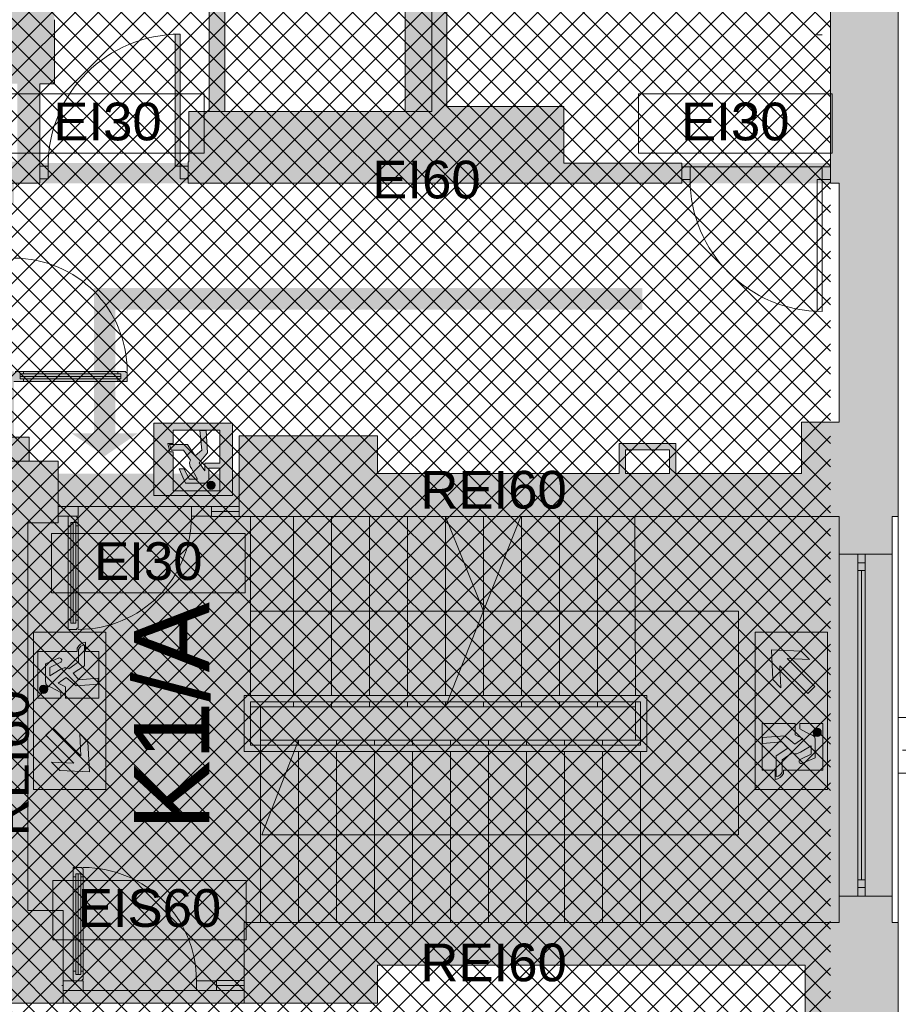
# Paper-space layout 'AP-03 STREFY POŻAROWE I EWAKUACJA - PIĘTRO 1' of a CAD drawing. Header units: millimetres. Extents: x 0 to 594, y -4 to 450.
# Tile 14 of 17: x 469 to 539, y 222 to 300. Entities that reach past the tile are written whole.
import ezdxf
from ezdxf.xclip import XClip

# ---------------------------------------------------------------- set-up
doc = ezdxf.new("R2010")
doc.units = ezdxf.units.MM
doc.header["$MEASUREMENT"] = 0
doc.header["$XCLIPFRAME"] = 0
doc.linetypes.add('HIDDEN2', pattern=[1.875, 1.25, -0.625])
for name, color, linetype, lineweight, true_color in [('A_ewakuacja_Nr_pióra__104', 7, 'Continuous', 5, 0x006532), ('A_podkład_Nr_pióra__254', 7, 'Continuous', 5, 0xfdfdfd), ('A_ppoż proj_Nr_pióra__104', 7, 'Continuous', 5, 0x006532), ('A_ppoż proj_Nr_pióra__21', 7, 'Continuous', 5, 0xfe9865), ('A_ppoż proj_Nr_pióra__70', 7, 'Continuous', 5, 0x65fe00)]:
    doc.layers.add(name, color=color, linetype=linetype, lineweight=lineweight, true_color=true_color)
for name, color, linetype, lineweight in [('A_ewakuacja_Nr_pióra__4', 94, 'Continuous', 18), ('A_podkład_Nr_pióra__2', 8, 'Continuous', 13), ('A_ppoż proj_Nr_pióra__1', 7, 'Continuous', 20), ('A_ppoż proj_Nr_pióra__4', 94, 'Continuous', 18), ('A_ppoż proj_Nr_pióra__81', 2, 'Continuous', 5)]:
    doc.layers.add(name, color=color, linetype=linetype, lineweight=lineweight)
doc.layers.add('A_podrys', color=7, linetype='Continuous')
doc.styles.add('STYL_AUTOMATYCZNY_1', font='arial.ttf')

# ---------------------------------------------------------------- blocks, each defined once
blk = doc.blocks.new('Rysunek_1_1', base_point=(-1569.278, -182.955))
at = {"layer": 'A_ewakuacja_Nr_pióra__104', "linetype": 'Continuous', "lineweight": 0, "true_color": 0x004c26}
h = blk.add_hatch(color=118, dxfattribs=at)
h.paths.add_polyline_path([(485.789, 262.138), (485.789, 267.882), (479.542, 267.882), (479.542, 262.138)])
h.paths.add_polyline_path([(483.592, 264.697), (483.592, 264.095), (483.127, 264.728), (483.806, 265.527), (483.677, 267.291), (483.192, 267.291), (483.333, 265.746), (482.806, 265.293), (482.211, 266.199), (480.781, 266.199), (480.906, 265.731), (481.898, 265.731), (482.451, 264.945, 0.230447), (482.412, 264.45), (482.513, 264.275), (483, 263.431), (482.335, 263.431), (481.948, 264.257), (481.548, 264.257), (482.058, 263.104), (483.485, 263.104, 0.414214), (483.899, 263.518), (483.899, 264.314), (484.786, 264.314), (484.786, 262.492), (481.071, 262.492), (481.071, 265.616), (480.81, 265.616), (480.634, 266.274), (481.071, 266.274), (481.071, 267.324), (484.784, 267.324), (484.784, 264.697)], flags=0)
for points in [[(483.966, 262.635, 1), (484.178, 263.257, 1)], [(470.621, 247.021, 1), (470.909, 246.43, 1)], [(532.415, 242.996, 1), (532.127, 243.587, 1)]]:
    blk.add_hatch(color=118, dxfattribs=at).paths.add_polyline_path(points)
h = blk.add_hatch(color=118, dxfattribs=at)
h.paths.add_polyline_path([(475.702, 251.256), (469.958, 251.256), (469.958, 245.009), (475.702, 245.009)])
h.paths.add_polyline_path([(470.311, 246.011), (470.311, 249.726), (473.435, 249.726), (473.435, 249.987, -0.24241), (474.094, 250.463), (474.094, 249.726), (475.143, 249.726), (475.143, 246.013), (472.516, 246.013), (472.516, 246.905), (471.914, 247.205), (472.547, 247.67), (473.346, 246.991), (475.11, 247.12), (475.11, 247.605), (473.565, 247.464), (473.112, 247.991), (474.019, 248.586), (474.019, 250.242, 0.304489), (473.55, 249.891), (473.55, 248.899), (472.764, 248.347, 0.230447), (472.269, 248.385), (472.094, 248.284), (471.25, 247.797), (471.25, 248.462), (472.077, 248.849, 1.14772), (471.929, 249.184), (470.923, 248.739), (470.923, 247.312, 0.414214), (471.337, 246.898), (472.134, 246.454), (472.134, 246.011)], flags=0)
h = blk.add_hatch(color=118, dxfattribs=at)
h.paths.add_polyline_path([(527.334, 251.256), (527.334, 245.009), (533.078, 245.009), (533.078, 251.256)])
h.paths.add_polyline_path([(528.742, 247.489), (528.633, 249.861), (530.992, 249.751), (531.65, 249.093), (529.879, 249.16), (532.088, 246.952), (531.516, 246.38), (529.304, 248.585), (529.381, 246.849)], flags=0)
h = blk.add_hatch(color=118, dxfattribs=at)
h.paths.add_polyline_path([(475.702, 238.762), (475.702, 245.009), (469.958, 245.009), (469.958, 238.762)])
h.paths.add_polyline_path([(474.294, 242.528), (474.403, 240.156), (472.044, 240.266), (471.386, 240.924), (473.157, 240.857), (470.948, 243.066), (471.52, 243.637), (473.732, 241.432), (473.655, 243.168)], flags=0)
h = blk.add_hatch(color=118, dxfattribs=at)
h.paths.add_polyline_path([(527.334, 238.762), (533.078, 238.762), (533.078, 245.009), (527.334, 245.009)])
h.paths.add_polyline_path([(532.725, 244.006), (532.725, 240.291), (529.6, 240.291), (529.6, 240.03, -0.24241), (528.942, 239.554), (528.942, 240.291), (527.893, 240.291), (527.893, 244.004), (530.52, 244.004), (530.52, 243.112), (531.122, 242.812), (530.489, 242.347), (529.69, 243.026), (527.926, 242.897), (527.926, 242.412), (529.471, 242.553), (529.924, 242.026), (529.017, 241.431), (529.017, 239.775, 0.304489), (529.486, 240.126), (529.486, 241.118), (530.272, 241.671, 0.230447), (530.767, 241.632), (530.942, 241.733), (531.786, 242.22), (531.786, 241.555), (530.959, 241.168, 1.14772), (531.107, 240.834), (532.113, 241.278), (532.113, 242.705, 0.414214), (531.699, 243.119), (530.902, 243.563), (530.902, 244.006)], flags=0)
at = {"layer": 'A_podkład_Nr_pióra__254', "linetype": 'Continuous', "lineweight": 5, "true_color": 0xfdfdfd}
h = blk.add_hatch(color=7, dxfattribs=at)
h.paths.add_polyline_path([(70.719, 201.469), (70.719, 133.269), (538.719, 133.269), (538.719, 228.169), (538.219, 228.169), (538.219, 260.469), (538.719, 260.469), (538.719, 355.069), (202.419, 355.069), (202.419, 351.069), (203.619, 351.069), (203.619, 293.469), (203.619, 260.069), (207.619, 260.069), (207.919, 260.069), (207.919, 264.969), (215.519, 264.969), (215.519, 260.069), (215.519, 223.969), (215.519, 201.469), (204.019, 201.469), (203.619, 201.469), (203.619, 137.269), (173.219, 137.269), (173.219, 201.469), (168.729, 201.469), (168.729, 203.969), (168.719, 203.969), (168.719, 201.469), (153.319, 201.469), (153.319, 201.169), (152.819, 201.169), (152.819, 201.469), (152.669, 201.469), (152.269, 201.469), (152.269, 201.169), (152.669, 201.169), (152.669, 200.169), (153.319, 200.169), (153.319, 199.869), (153.719, 199.869), (153.719, 197.169), (154.484, 197.169), (154.484, 193.369), (154.484, 192.869), (154.484, 185.369), (146.5, 185.369), (146.484, 185.369), (146.484, 184.869), (154.484, 184.869), (154.484, 184.369), (154.484, 179.453), (171.419, 179.453), (171.419, 171.469), (171.419, 155.019), (171.419, 148.069), (170.319, 148.069), (170.319, 145.469), (170.319, 136.569), (141.719, 136.569), (141.719, 137.269), (141.719, 148.069), (141.119, 148.069), (141.119, 171.469), (141.119, 186.869), (141.919, 186.869), (141.919, 193.669), (141.119, 193.669), (141.119, 199.869), (144.319, 199.869), (144.319, 200.169), (144.969, 200.169), (144.969, 201.169), (144.819, 201.169), (144.319, 201.169), (144.319, 201.469), (137.119, 201.469), (137.119, 201.169), (136.469, 201.169), (136.469, 200.869), (136.469, 200.169), (137.119, 200.169), (137.119, 199.869), (139.119, 199.869), (139.119, 193.669), (137.919, 193.669), (137.919, 191.169), (127.919, 191.169), (127.919, 195.769), (127.919, 199.869), (129.119, 199.869), (129.119, 200.169), (129.769, 200.169), (129.769, 200.869), (129.769, 201.169), (129.119, 201.169), (129.119, 201.469), (121.219, 201.469), (121.219, 199.869), (122.119, 199.869), (122.119, 195.769), (122.119, 190.169), (122.119, 184.269), (127.319, 184.269), (139.119, 184.269), (139.119, 148.069), (137.919, 148.069), (137.919, 137.269), (137.619, 137.269), (109.069, 137.269), (104.719, 137.269), (94.719, 137.269), (94.719, 161.469), (101.719, 161.469), (101.719, 195.369), (104.619, 195.369), (104.619, 199.869), (112.219, 199.869), (112.219, 201.469), (91.519, 201.469), (91.519, 201.169), (90.869, 201.169), (90.869, 200.169, -0.009743), (90.863, 199.869), (97.619, 199.869), (97.619, 195.369), (100.119, 195.369), (100.119, 163.069), (93.119, 163.069), (93.119, 137.269), (76.169, 137.269), (76.119, 137.269), (76.119, 199.869), (83.169, 199.869), (83.569, 199.869), (83.569, 200.169), (83.169, 200.169), (83.169, 201.169), (82.519, 201.169), (82.519, 201.469)])
h.paths.add_polyline_path([(171.419, 180.453), (155.484, 180.453), (155.484, 197.169), (159.619, 197.169), (159.619, 199.869), (168.419, 199.869), (168.419, 195.869), (171.419, 195.869)], flags=0)
h.paths.add_polyline_path([(246.219, 266.869), (205.219, 266.869), (205.219, 286.969), (219.619, 286.969), (246.219, 286.969), (249.119, 286.969), (253.179, 286.969), (257.719, 286.969), (268.719, 286.969), (268.719, 288.769), (257.719, 288.769), (257.719, 288.669), (249.519, 288.669), (249.519, 292.774), (255.719, 292.774), (255.719, 300.519), (254.469, 300.519), (254.469, 294.974), (243.469, 294.974), (243.469, 294.019), (223.069, 294.019), (222.869, 294.019), (222.869, 300.519), (221.619, 300.519), (221.619, 292.774), (227.819, 292.774), (227.819, 288.669), (219.619, 288.669), (205.219, 288.669), (205.219, 294.969), (207.619, 294.969), (207.619, 301.669), (205.519, 301.669), (205.519, 343.569), (207.619, 343.569), (207.619, 351.069), (238.819, 351.069), (238.819, 312.069), (221.619, 312.069), (221.619, 300.919), (222.869, 300.919), (222.869, 310.819), (243.469, 310.819), (254.469, 310.819), (254.469, 310.319), (255.719, 310.319), (255.919, 309.919), (254.469, 309.919), (254.469, 300.919), (255.919, 300.919), (255.919, 309.919), (255.919, 310), (255.719, 310.319), (255.719, 312.069), (239.619, 312.069), (239.619, 351.069), (240.569, 351.069), (269.119, 351.069), (269.719, 351.069), (269.719, 343.469), (270.319, 343.469), (270.319, 301.669), (269.719, 301.669), (269.719, 294.769), (270.719, 294.769), (270.719, 288.669), (269.119, 288.669), (269.119, 286.969), (273.073, 286.969), (276.799, 286.969), (370.398, 286.969), (379.892, 286.969), (467.619, 286.969), (467.619, 266.769), (467.119, 266.769), (467.119, 264.869), (467.719, 264.869), (467.719, 252.869), (467.119, 252.869), (467.119, 251.619), (467.719, 251.619), (467.719, 242.319), (456.069, 242.319), (456.069, 251.619), (457.319, 251.619), (457.319, 252.869), (450.419, 252.869), (450.419, 264.869), (457.319, 264.869), (457.319, 266.769), (401.619, 266.769), (401.619, 221.769), (457.019, 221.769), (457.019, 223.569), (450.419, 223.569), (450.419, 241.069), (467.719, 241.069), (467.719, 223.569), (467.019, 223.569), (467.019, 221.769), (497.319, 221.769), (497.319, 224.769), (531.319, 224.769), (531.319, 220.969), (534.019, 220.969), (534.019, 201.569), (401.619, 201.569), (375.216, 201.569), (375.216, 201.475), (297.019, 201.475), (261.028, 201.475), (246.219, 201.475), (217.119, 201.475), (217.119, 222.069), (246.219, 222.069), (246.219, 222.869), (249.119, 222.869), (249.119, 224.279), (289.024, 224.279), (297.019, 224.269), (297.019, 221.469), (372.219, 221.469), (372.219, 266.869), (370.398, 266.869), (322.269, 266.869), (322.269, 265.619), (323.719, 265.619), (323.719, 265.169), (330.919, 265.169), (330.919, 259.669), (343.919, 259.669), (343.919, 249.469), (339.419, 249.469), (339.419, 243.269), (343.919, 243.269), (343.919, 228.769), (335.819, 228.769), (335.819, 222.719), (303.219, 222.719), (303.219, 228.069), (297.119, 228.069), (297.119, 260.769), (303.219, 260.769), (303.219, 265.619), (310.469, 265.619), (310.469, 266.869), (297.019, 266.869), (297.019, 263.969), (273.819, 263.969), (273.819, 264.259), (249.119, 264.259), (249.119, 265.369), (246.219, 265.369)], flags=0)
h.paths.add_polyline_path([(207.969, 137.269), (207.219, 137.269), (207.219, 140.169), (207.619, 140.169), (207.619, 145.269), (207.619, 177.569), (237.569, 177.569), (237.569, 180.619), (236.319, 180.619), (236.319, 178.819), (207.619, 178.819), (207.619, 182.669), (207.619, 194.119), (218.969, 194.119), (218.969, 197.019), (236.319, 197.019), (236.319, 195.769), (236.319, 190.419), (237.569, 190.419), (237.569, 195.769), (244.619, 195.769), (244.619, 200.219), (250.619, 200.219), (251.019, 200.119), (262.019, 200.119), (262.419, 200.219), (270.719, 200.219), (270.719, 193.569), (269.719, 193.569), (269.719, 186.869), (270.319, 186.869), (270.319, 144.869), (269.719, 144.869), (269.719, 137.269), (269.119, 137.269), (240.569, 137.269), (236.519, 137.269)], flags=0)
h.paths.add_polyline_path([(287.719, 288.669), (272.519, 288.669), (272.519, 294.769), (273.719, 294.769), (273.719, 301.669), (273.119, 301.669), (273.119, 343.469), (273.719, 343.469), (273.719, 351.069), (304.319, 351.069), (304.319, 312.069), (287.719, 312.069), (287.719, 301.669), (287.719, 294.769), (287.719, 292.774), (293.919, 292.774), (293.919, 288.669)], flags=0)
h.paths.add_polyline_path([(273.719, 193.569), (272.519, 193.569), (272.519, 199.769), (274.319, 199.769), (293.919, 199.769), (293.919, 195.665), (287.719, 195.665), (287.719, 178.619), (287.719, 176.369), (303.819, 176.369), (303.819, 137.269), (302.319, 137.269), (273.769, 137.269), (273.719, 137.269), (273.719, 143.069), (273.719, 144.869), (273.119, 144.869), (273.119, 186.869), (273.719, 186.869), (273.719, 191.769)], flags=0)
h.paths.add_polyline_path([(288.969, 310.819), (309.969, 310.819), (320.369, 310.819), (320.369, 294.974), (309.969, 294.974), (309.969, 294.019), (288.969, 294.019)], flags=0)
h.paths.add_polyline_path([(288.969, 194.419), (309.969, 194.419), (309.969, 193.465), (320.469, 193.465), (320.469, 177.619), (309.969, 177.619), (288.969, 177.619)], flags=0)
h.paths.add_polyline_path([(305.419, 137.269), (305.419, 176.369), (321.719, 176.369), (321.719, 195.665), (315.519, 195.665), (315.519, 199.769), (321.719, 199.769), (335.719, 199.769), (336.719, 199.769), (336.719, 193.569), (335.719, 193.569), (335.719, 186.769), (336.319, 186.769), (336.319, 144.869), (335.719, 144.869), (335.719, 137.269), (321.719, 137.269)], flags=0)
h.paths.add_polyline_path([(305.919, 312.069), (305.919, 351.069), (335.619, 351.069), (335.619, 343.469), (336.219, 343.469), (336.219, 301.669), (335.619, 301.669), (335.619, 294.769), (336.819, 294.769), (336.819, 288.669), (315.419, 288.669), (315.419, 292.774), (321.619, 292.774), (321.619, 312.069)], flags=0)
h.paths.add_polyline_path([(338.519, 193.569), (338.519, 199.769), (359.919, 199.769), (359.919, 195.665), (353.719, 195.665), (353.719, 176.369), (369.919, 176.369), (369.919, 144.869), (369.919, 137.269), (339.719, 137.269), (339.719, 144.869), (339.119, 144.869), (339.119, 176.369), (339.119, 186.769), (339.719, 186.769), (339.719, 193.569)], flags=0)
h.paths.add_polyline_path([(340.319, 288.669), (338.619, 288.669), (338.619, 294.769), (339.719, 294.769), (339.719, 299.869), (339.719, 301.669), (339.119, 301.669), (339.119, 312.569), (340.119, 312.569), (340.119, 313.819), (339.119, 313.819), (339.119, 343.469), (339.819, 343.469), (339.819, 351.069), (339.869, 351.069), (368.419, 351.069), (370.419, 351.069), (370.419, 313.819), (369.819, 313.819), (369.819, 312.569), (379.969, 312.569), (379.969, 294.419), (358.969, 294.419), (358.969, 302.569), (353.969, 302.569), (353.969, 312.569), (360.019, 312.569), (360.019, 313.819), (351.919, 313.819), (351.919, 312.569), (352.719, 312.569), (352.719, 301.319), (357.719, 301.319), (357.719, 288.669), (352.119, 288.669), (352.119, 287.819), (351.719, 287.819), (351.719, 288.769), (340.719, 288.769), (340.719, 287.819), (340.319, 287.819)], flags=0)
h.paths.add_polyline_path([(345.619, 226.769), (345.619, 236.469), (348.819, 236.469), (348.819, 240.769), (357.619, 240.769), (357.619, 240.169), (358.869, 240.169), (358.869, 240.769), (359.019, 240.769), (370.519, 240.769), (370.519, 240.169), (371.369, 240.169), (371.369, 239.769), (370.319, 239.769), (370.319, 230.769), (371.369, 230.769), (371.369, 230.369), (370.519, 230.369), (370.519, 228.069), (370.519, 223.269), (360.719, 223.269), (360.719, 227.469), (358.869, 227.469), (358.869, 230.369), (357.619, 230.369), (357.619, 227.469), (357.619, 225.569), (348.719, 225.569), (348.719, 226.769)], flags=0)
h.paths.add_polyline_path([(345.619, 261.669), (370.519, 261.669), (370.519, 257.97), (371.369, 257.97), (371.369, 257.57), (370.319, 257.57), (370.319, 248.57), (371.369, 248.57), (371.369, 248.169), (370.519, 248.169), (370.519, 244.77), (364.619, 244.77), (359.019, 244.769), (359.019, 242.019), (348.819, 242.019), (348.819, 243.769), (345.619, 243.769)], flags=0)
h.paths.add_polyline_path([(365.769, 177.619), (354.969, 177.619), (354.969, 193.465), (365.769, 193.465), (365.769, 194.419), (386.469, 194.419), (386.469, 177.619)], flags=0)
h.paths.add_polyline_path([(360.419, 265.969), (360.619, 265.969), (360.619, 266.419), (361.019, 266.419), (361.019, 265.919), (370.019, 265.919), (370.019, 266.419), (370.419, 266.419), (370.419, 265.969), (370.519, 265.969), (370.519, 262.569), (360.419, 262.569)], flags=0)
h.paths.add_polyline_path([(371.5, 195.665), (371.519, 195.769), (371.519, 195.669), (390.319, 195.669), (390.319, 200.169), (390.969, 200.169), (401.969, 200.169), (402.619, 200.169), (402.619, 199.869), (402.719, 199.869), (402.719, 193.769), (401.719, 193.769), (401.719, 186.969), (402.719, 186.969), (402.719, 145.069), (401.719, 145.069), (401.719, 137.269), (401.619, 137.269), (373.069, 137.269), (371.519, 137.269), (371.519, 176.369), (387.719, 176.369), (387.719, 178.619), (387.719, 179.019), (387.719, 188.019), (387.719, 188.419), (387.719, 195.665)], flags=0)
h.paths.add_polyline_path([(372.119, 339.769), (387.219, 339.769), (402.019, 339.769), (402.019, 312.569), (402.019, 287.819), (389.369, 287.819), (389.369, 294.419), (381.219, 294.419), (381.219, 312.569), (387.219, 312.569), (387.219, 313.819), (372.119, 313.819)], flags=0)
h.paths.add_polyline_path([(403.319, 294.869), (405.719, 294.869), (405.719, 301.769), (403.519, 301.769), (403.519, 339.769), (404.819, 339.769), (404.819, 343.469), (405.719, 343.469), (405.719, 351.069), (435.719, 351.069), (435.719, 343.469), (435.719, 312.069), (419.719, 312.069), (419.719, 292.774), (425.919, 292.774), (425.919, 288.669), (403.319, 288.669), (403.319, 292.774)], flags=0)
h.paths.add_polyline_path([(403.419, 228.969), (403.419, 259.369), (406.419, 259.369), (406.419, 265.169), (431.419, 265.169), (431.419, 223.569), (406.419, 223.569), (406.419, 228.969)], flags=0)
h.paths.add_polyline_path([(404.619, 199.869), (419.719, 199.869), (425.919, 199.869), (425.919, 195.765), (419.719, 195.765), (419.719, 193.769), (419.719, 186.969), (419.719, 184.102), (419.719, 179.119), (419.719, 178.719), (419.719, 176.469), (435.819, 176.469), (435.819, 137.269), (434.519, 137.269), (405.969, 137.269), (405.719, 137.269), (405.719, 143.269), (405.719, 145.069), (404.619, 145.069), (404.619, 178.719), (404.619, 180.796), (404.619, 186.969), (405.719, 186.969), (405.719, 193.769), (404.619, 193.769)], flags=0)
h.paths.add_polyline_path([(420.969, 177.719), (420.969, 193.565), (420.969, 194.519), (441.569, 194.519), (441.569, 193.565), (452.369, 193.565), (452.369, 177.719)], flags=0)
h.paths.add_polyline_path([(420.969, 310.819), (452.369, 310.819), (452.369, 294.974), (441.869, 294.974), (441.869, 294.024), (420.969, 294.024), (420.969, 294.974)], flags=0)
h.paths.add_polyline_path([(449.019, 227.669), (432.219, 227.669), (432.219, 262.069), (449.019, 262.069)], flags=0)
h.paths.add_polyline_path([(437.419, 312.069), (437.419, 351.069), (467.619, 351.069), (467.619, 343.469), (468.819, 343.469), (468.819, 301.769), (467.619, 301.769), (467.619, 294.869), (468.669, 294.869), (468.669, 288.669), (453.619, 288.669), (447.419, 288.669), (447.419, 292.774), (453.619, 292.774), (453.619, 294.869), (453.619, 312.069)], flags=0)
h.paths.add_polyline_path([(437.419, 176.469), (453.619, 176.469), (453.619, 195.765), (447.419, 195.765), (447.419, 199.869), (467.019, 199.869), (467.619, 199.869), (468.519, 199.869), (468.519, 193.769), (467.619, 193.769), (467.619, 186.969), (468.519, 186.969), (468.519, 145.069), (467.619, 145.069), (467.619, 137.269), (467.419, 137.269), (438.869, 137.269), (437.419, 137.269)], flags=0)
h.paths.add_polyline_path([(467.629, 272.004), (467.629, 285.369), (468.409, 285.369), (468.409, 285.469), (468.409, 286.169), (468.409, 286.969), (470.469, 286.969), (470.469, 287.319), (471.119, 287.319), (471.119, 288.319), (470.469, 288.319), (470.469, 294.869), (471.619, 294.869), (471.619, 299.969), (471.619, 301.769), (470.619, 301.769), (470.619, 343.469), (471.619, 343.469), (471.619, 351.069), (471.969, 351.069), (500.519, 351.069), (501.619, 351.069), (501.619, 322.069), (483.919, 322.069), (483.919, 292.671), (485.169, 292.671), (485.169, 320.819), (499.519, 320.819), (500.269, 320.819), (500.269, 311.319), (499.519, 311.319), (499.519, 292.67), (501.619, 292.669), (500.269, 292.669), (499.519, 292.669), (485.169, 292.669), (482.319, 292.669), (482.319, 288.669), (482.269, 288.669), (482.269, 288.319), (481.619, 288.319), (481.619, 298.819), (481.219, 298.819), (481.219, 288.319), (481.619, 288.319), (481.619, 287.319), (482.269, 287.319), (482.269, 286.969), (521.519, 286.969), (521.519, 287.269), (522.169, 287.269), (532.669, 287.269), (533.319, 287.269), (533.319, 286.969), (534.019, 286.969), (534.019, 267.969), (531.019, 267.969), (531.019, 263.869), (521.019, 263.869), (521.019, 266.269), (516.519, 266.269), (516.519, 263.869), (497.319, 263.869), (497.319, 266.869), (486.319, 266.869), (486.319, 261.269), (484.119, 261.269), (484.119, 261.259), (482.519, 261.259), (473.519, 261.259), (471.919, 261.259), (471.919, 264.869), (469.619, 264.869), (469.619, 266.769), (468.419, 266.769), (468.419, 270.404), (468.409, 271.204), (469.159, 271.204), (476.659, 271.204), (477.409, 271.204), (477.409, 271.904), (477.309, 271.904), (477.309, 272.004), (476.659, 272.004), (469.159, 272.004), (468.509, 272.004), (468.509, 271.904), (468.409, 271.904), (468.409, 272.004)], flags=0)
h.paths.add_polyline_path([(471.619, 145.069), (470.319, 145.069), (470.319, 186.969), (471.619, 186.969), (471.619, 191.969), (471.619, 193.769), (470.319, 193.769), (470.319, 199.869), (470.419, 199.869), (470.419, 200.169), (482.219, 200.169), (482.219, 195.569), (487.619, 195.569), (487.619, 188.019), (488.869, 188.019), (488.869, 193.319), (498.869, 193.319), (498.869, 194.769), (520.319, 194.769), (520.319, 182.769), (501.519, 182.769), (501.519, 177.719), (488.869, 177.719), (488.869, 178.219), (487.619, 178.219), (487.619, 176.469), (501.519, 176.469), (501.519, 137.269), (500.519, 137.269), (471.969, 137.269), (471.619, 137.269), (471.619, 143.269)], flags=0)
h.paths.add_polyline_path([(502.819, 306.069), (511.819, 306.069), (511.819, 309.969), (503.519, 309.969), (503.519, 319.169), (503.419, 319.169), (503.419, 327.769), (507.919, 327.769), (507.919, 332.469), (503.419, 332.469), (503.419, 351.069), (504.719, 351.069), (533.269, 351.069), (533.319, 351.069), (533.319, 288.269), (522.169, 288.269), (521.519, 288.269), (521.519, 288.569), (512.119, 288.569), (512.119, 293.069), (502.819, 293.069)], flags=0)
h.paths.add_polyline_path([(503.319, 137.269), (503.319, 178.769), (513.519, 178.769), (513.519, 181.769), (521.319, 181.769), (521.319, 199.969), (522.319, 199.969), (522.319, 200.569), (522.969, 200.569), (532.669, 200.569), (533.319, 200.569), (533.319, 137.269), (504.771, 137.269)], flags=0)
h.paths.add_polyline_path([(520.519, 263.869), (517.019, 263.869), (517.019, 265.769), (520.519, 265.769)], flags=0)
at = {"layer": 'A_ppoż proj_Nr_pióra__104', "linetype": 'Continuous', "lineweight": 5, "true_color": 0x006532}
for points in [[(476.474, 268.279), (476.474, 276.922), (518.361, 276.922), (518.361, 278.622), (474.774, 278.622), (474.774, 276.922), (474.774, 268.279)], [(478.242, 267.069), (476.474, 267.069), (476.474, 268.279), (474.774, 268.279), (474.774, 267.069), (473.005, 267.069), (475.624, 265.265)]]:
    blk.add_hatch(color=128, dxfattribs=at).paths.add_polyline_path(points)
at = {"layer": 'A_ppoż proj_Nr_pióra__21', "linetype": 'Continuous', "lineweight": 5, "true_color": 0xfe9865}
h = blk.add_hatch(dxfattribs=at)
h.set_pattern_fill('bloczki_betonowe_0001', color=21, style=0, pattern_type=2)
h.set_pattern_definition([(45, (-1569.2778, -182.9554), (-0.9192388, 0.9192388), []), (135, (-1569.2778, -182.9554), (0.9192388, 0.9192388), [])])
h.paths.add_polyline_path([(207.219, 201.469), (207.219, 137.269), (533.319, 137.269), (533.319, 351.069), (205.519, 351.069), (205.519, 264.969), (215.519, 264.969), (215.519, 201.469)])
at = {"layer": 'A_ppoż proj_Nr_pióra__4', "linetype": 'Continuous', "lineweight": 0, "true_color": 0x002000}
for points in [[(538.719, 263.869), (467.719, 263.869), (467.719, 260.469), (538.719, 260.469)], [(467.719, 260.469), (467.719, 228.169), (469.519, 228.169), (469.519, 260.469)], [(467.719, 224.769), (538.719, 224.769), (538.719, 228.169), (467.719, 228.169)]]:
    blk.add_hatch(color=98, dxfattribs=at).paths.add_polyline_path(points)
at = {"layer": 'A_ppoż proj_Nr_pióra__70', "linetype": 'Continuous', "lineweight": 0, "true_color": 0x193f00}
blk.add_hatch(color=88, dxfattribs=at).paths.add_polyline_path([(467.629, 286.969), (538.719, 286.969), (538.719, 288.569), (467.629, 288.569)])
at = {"layer": 'A_ppoż proj_Nr_pióra__81', "linetype": 'Continuous', "lineweight": 0, "true_color": 0x3f3f00}
blk.add_hatch(color=48, dxfattribs=at).paths.add_polyline_path([(401.619, 266.769), (401.619, 221.769), (403.419, 221.769), (467.719, 221.769), (469.519, 221.769), (469.519, 224.769), (467.719, 224.769), (467.719, 223.569), (403.419, 223.569), (403.419, 265.169), (467.619, 265.169), (467.619, 266.769), (403.419, 266.769)])
at = {"layer": 'A_ewakuacja_Nr_pióra__4', "color": 94, "linetype": 'Continuous', "lineweight": 18, "flags": 128}
for points in [[(485.789, 267.882), (479.542, 267.882), (479.542, 262.138), (485.789, 262.138)], [(485.789, 262.138), (485.789, 267.882)], [(469.958, 245.009), (469.958, 251.256), (475.702, 251.256), (475.702, 245.009)], [(527.334, 245.009), (527.334, 251.256), (533.078, 251.256), (533.078, 245.009)], [(475.702, 245.009), (475.702, 238.762), (469.958, 238.762), (469.958, 245.009)], [(533.078, 245.009), (533.078, 238.762), (527.334, 238.762), (527.334, 245.009)]]:
    blk.add_lwpolyline(points, dxfattribs=at)
for points in [[(484.784, 267.324), (484.784, 264.697), (483.592, 264.697), (483.592, 264.095), (483.127, 264.728), (483.806, 265.527), (483.677, 267.291), (483.192, 267.291), (483.333, 265.746), (482.806, 265.293), (482.211, 266.199), (480.781, 266.199), (480.906, 265.731), (481.898, 265.731), (482.451, 264.945, 0.230447), (482.412, 264.45), (482.513, 264.275), (483, 263.431), (482.335, 263.431), (481.948, 264.257), (481.548, 264.257), (482.058, 263.104), (483.485, 263.104, 0.414214), (483.899, 263.518), (483.899, 264.314), (484.786, 264.314), (484.786, 262.492), (481.071, 262.492), (481.071, 265.616), (480.81, 265.616), (480.634, 266.274), (481.071, 266.274), (481.071, 267.324)], [(475.143, 246.013), (472.516, 246.013), (472.516, 246.905), (471.914, 247.205), (472.547, 247.67), (473.346, 246.991), (475.11, 247.12), (475.11, 247.605), (473.565, 247.464), (473.112, 247.991), (474.019, 248.586), (474.019, 250.242, 0.304489), (473.55, 249.891), (473.55, 248.899), (472.764, 248.347, 0.230447), (472.269, 248.385), (472.094, 248.284), (471.25, 247.797), (471.25, 248.462), (472.077, 248.849, 1.14772), (471.929, 249.184), (470.923, 248.739), (470.923, 247.312, 0.414214), (471.337, 246.898), (472.134, 246.454), (472.134, 246.011), (470.311, 246.011), (470.311, 249.726), (473.435, 249.726), (473.435, 249.987, -0.24241), (474.094, 250.463), (474.094, 249.726), (475.143, 249.726)], [(527.893, 244.004), (530.52, 244.004), (530.52, 243.112), (531.122, 242.812), (530.489, 242.347), (529.69, 243.026), (527.926, 242.897), (527.926, 242.412), (529.471, 242.553), (529.924, 242.026), (529.017, 241.431), (529.017, 239.775, 0.304489), (529.486, 240.126), (529.486, 241.118), (530.272, 241.671, 0.230447), (530.767, 241.632), (530.942, 241.733), (531.786, 242.22), (531.786, 241.555), (530.959, 241.168, 1.14772), (531.107, 240.834), (532.113, 241.278), (532.113, 242.705, 0.414214), (531.699, 243.119), (530.902, 243.563), (530.902, 244.006), (532.725, 244.006), (532.725, 240.291), (529.6, 240.291), (529.6, 240.03, -0.24241), (528.942, 239.554), (528.942, 240.291), (527.893, 240.291)]]:
    blk.add_lwpolyline(points, format="xyb", close=True, dxfattribs=at)
for points in [[(531.516, 246.38), (532.088, 246.952), (529.879, 249.16), (531.65, 249.093), (530.992, 249.751), (528.633, 249.861), (528.742, 247.489), (529.381, 246.849), (529.304, 248.585)], [(471.52, 243.637), (470.948, 243.066), (473.157, 240.857), (471.386, 240.924), (472.044, 240.266), (474.403, 240.156), (474.294, 242.528), (473.655, 243.168), (473.732, 241.432)]]:
    blk.add_lwpolyline(points, close=True, dxfattribs=at)
at = {"layer": 'A_ewakuacja_Nr_pióra__4', "color": 94, "linetype": 'Continuous', "lineweight": 18}
for centre in [(484.072, 262.946), (470.765, 246.725), (532.271, 243.292)]:
    blk.add_circle(centre, 0.328, dxfattribs=at)
at = {"layer": 'A_podkład_Nr_pióra__2', "color": 8, "linetype": 'Continuous', "lineweight": 13}
for p, q in [((538.719, 133.269), (538.719, 355.069)), ((501.619, 292.669), (501.619, 351.069)), ((533.319, 351.069), (533.319, 286.969)), ((499.519, 311.319), (499.519, 292.669)), ((483.919, 308.769), (483.919, 292.671)), ((485.169, 292.671), (485.169, 308.769)), ((502.819, 293.069), (502.819, 306.069)), ((471.619, 294.869), (471.619, 299.969)), ((481.219, 288.319), (481.219, 298.819)), ((481.219, 298.819), (481.619, 298.819)), ((481.619, 298.819), (481.619, 287.319)), ((532.269, 298.769), (532.669, 298.769)), ((471.619, 296.669), (471.618, 296.669)), ((470.469, 286.969), (470.469, 294.869)), ((470.469, 294.869), (471.619, 294.869)), ((512.119, 293.069), (502.819, 293.069)), ((512.119, 288.569), (512.119, 293.069)), ((482.319, 292.669), (482.319, 288.669)), ((501.619, 292.669), (482.319, 292.669)), ((483.919, 292.671), (485.169, 292.671)), ((470.469, 288.319), (471.119, 288.319)), ((471.119, 288.319), (471.119, 287.319)), ((482.269, 288.319), (481.219, 288.319)), ((482.319, 288.669), (482.269, 288.669)), ((482.269, 288.669), (482.269, 286.969)), ((521.519, 288.569), (512.119, 288.569)), ((521.519, 286.969), (521.519, 288.569)), ((533.319, 288.269), (521.519, 288.269)), ((522.169, 287.269), (522.169, 288.269)), ((532.669, 276.769), (532.669, 288.269)), ((205.219, 286.969), (470.469, 286.969)), ((471.119, 287.319), (470.469, 287.319)), ((481.619, 287.319), (482.269, 287.319)), ((482.269, 286.969), (521.519, 286.969)), ((521.519, 287.269), (522.169, 287.269)), ((533.319, 287.269), (532.269, 287.269)), ((532.269, 287.269), (532.269, 276.769)), ((533.319, 286.969), (534.019, 286.969)), ((534.019, 286.969), (534.019, 267.969)), ((477.309, 272.004), (468.509, 272.004)), ((468.909, 271.404), (468.909, 271.805)), ((468.909, 271.805), (469.159, 271.805)), ((469.159, 271.805), (469.159, 272.004)), ((469.159, 271.804), (476.659, 271.804)), ((476.659, 271.805), (476.659, 272.004)), ((476.909, 271.805), (476.659, 271.805)), ((476.909, 271.404), (476.909, 271.805)), ((477.309, 272.004), (477.309, 271.904)), ((477.309, 271.904), (477.409, 271.904)), ((477.409, 271.904), (477.409, 271.204)), ((468.409, 271.204), (477.409, 271.204)), ((468.909, 271.604), (470.409, 271.604)), ((469.159, 271.404), (468.909, 271.404)), ((469.159, 271.404), (476.659, 271.404)), ((469.159, 271.204), (469.159, 271.404)), ((475.909, 271.604), (469.909, 271.604)), ((476.909, 271.604), (475.409, 271.604)), ((476.659, 271.204), (476.659, 271.404)), ((476.659, 271.404), (476.909, 271.404)), ((534.019, 267.969), (531.019, 267.969)), ((531.019, 267.969), (531.019, 263.869)), ((469.619, 266.769), (401.619, 266.769)), ((469.619, 264.869), (469.619, 266.769)), ((497.319, 266.869), (486.319, 266.869)), ((486.319, 266.869), (486.319, 260.469)), ((497.319, 263.869), (497.319, 266.869)), ((516.519, 266.269), (516.519, 263.869)), ((521.019, 266.269), (516.519, 266.269)), ((521.019, 263.869), (521.019, 266.269)), ((517.019, 263.869), (517.019, 265.769)), ((517.019, 265.769), (520.519, 265.769)), ((520.519, 265.769), (520.519, 263.869)), ((467.119, 264.869), (471.919, 264.869)), ((471.919, 259.969), (471.919, 264.869)), ((516.519, 263.869), (497.319, 263.869)), ((520.519, 263.869), (517.019, 263.869)), ((531.019, 263.869), (521.019, 263.869)), ((471.919, 261.259), (484.119, 261.259)), ((473.519, 260.479), (473.519, 261.259)), ((482.519, 260.479), (482.519, 261.259)), ((486.319, 261.269), (484.119, 261.269)), ((484.119, 261.269), (484.119, 260.469)), ((486.319, 260.869), (484.119, 260.869)), ((469.519, 229.119), (469.519, 259.969)), ((469.519, 259.969), (471.919, 259.969)), ((471.919, 260.479), (473.519, 260.479)), ((472.719, 260.479), (472.719, 251.479)), ((472.919, 259.729), (472.919, 259.979)), ((472.919, 259.979), (473.319, 259.979)), ((473.119, 259.979), (473.119, 258.479)), ((473.319, 259.979), (473.319, 259.729)), ((473.419, 260.379), (473.419, 260.479)), ((473.519, 260.379), (473.419, 260.379)), ((473.519, 251.579), (473.519, 260.379)), ((484.119, 260.479), (482.519, 260.479)), ((484.119, 260.469), (534.019, 260.469)), ((487.219, 260.469), (487.219, 246.219)), ((490.639, 260.469), (490.639, 246.219)), ((493.659, 260.469), (493.659, 246.219)), ((496.679, 260.469), (496.679, 246.219)), ((499.699, 260.469), (499.699, 246.219)), ((502.719, 260.469), (502.719, 246.219)), ((508.72, 260.469), (502.719, 245.319)), ((505.739, 252.944), (502.719, 260.469)), ((505.739, 260.469), (505.739, 246.219)), ((508.759, 260.469), (508.759, 246.219)), ((511.779, 260.469), (511.779, 246.219)), ((514.799, 260.469), (514.799, 246.219)), ((517.819, 246.219), (517.774, 260.469)), ((534.019, 260.469), (534.019, 228.169)), ((538.219, 260.469), (538.719, 260.469)), ((538.219, 228.169), (538.219, 260.469)), ((472.719, 259.729), (472.919, 259.729)), ((472.919, 252.229), (472.919, 259.729)), ((473.319, 252.229), (473.319, 259.729)), ((473.319, 259.729), (473.519, 259.729)), ((473.119, 258.979), (473.119, 252.979)), ((534.019, 257.469), (538.219, 257.469)), ((535.494, 230.269), (535.494, 257.469)), ((536.094, 257.469), (536.094, 230.269)), ((535.494, 256.769), (536.094, 256.769)), ((536.094, 256.169), (535.494, 256.169)), ((535.794, 231.569), (535.794, 256.169)), ((473.119, 251.979), (473.119, 253.479)), ((487.219, 252.944), (526.019, 252.944)), ((526.019, 252.944), (526.019, 235.144)), ((472.719, 252.229), (472.919, 252.229)), ((472.919, 252.229), (472.919, 251.979)), ((473.319, 251.979), (473.319, 252.229)), ((473.319, 252.229), (473.519, 252.229)), ((473.419, 251.479), (472.719, 251.479)), ((472.919, 251.979), (473.319, 251.979)), ((473.519, 251.579), (473.419, 251.579)), ((473.419, 251.579), (473.419, 251.479)), ((486.719, 246.219), (486.719, 241.769)), ((518.719, 246.219), (486.719, 246.219)), ((518.719, 241.769), (518.719, 246.219)), ((487.219, 245.719), (487.219, 242.269)), ((518.219, 245.719), (487.219, 245.719)), ((487.219, 245.319), (517.819, 245.319)), ((488.019, 245.319), (488.019, 228.169)), ((490.639, 245.719), (490.639, 245.319)), ((493.659, 245.719), (493.659, 245.319)), ((496.679, 245.719), (496.679, 245.319)), ((499.699, 245.719), (499.699, 245.319)), ((502.719, 245.719), (502.719, 245.319)), ((505.739, 245.719), (505.739, 245.319)), ((508.759, 245.719), (508.759, 245.319)), ((511.779, 245.719), (511.779, 245.319)), ((514.799, 245.719), (514.799, 245.319)), ((517.819, 242.669), (517.819, 245.719)), ((518.219, 242.269), (518.219, 245.719)), ((589.045, 244.488), (538.719, 244.488)), ((487.219, 242.269), (518.219, 242.269)), ((488.019, 242.669), (518.219, 242.669)), ((488.113, 235.144), (491.039, 242.669)), ((491.039, 242.269), (491.039, 242.669)), ((494.059, 242.269), (494.059, 242.669)), ((497.079, 242.269), (497.079, 242.669)), ((500.099, 242.269), (500.099, 242.669)), ((503.119, 242.269), (503.119, 242.669)), ((506.139, 242.269), (506.139, 242.669)), ((509.159, 242.269), (509.159, 242.669)), ((512.179, 242.269), (512.179, 242.669)), ((515.199, 242.269), (515.199, 242.669)), ((486.719, 241.769), (518.719, 241.769)), ((491.039, 228.169), (491.039, 241.769)), ((494.059, 228.169), (494.059, 241.769)), ((497.079, 228.169), (497.079, 241.769)), ((500.099, 228.169), (500.099, 241.769)), ((503.119, 228.169), (503.119, 241.769)), ((506.139, 228.169), (506.139, 241.769)), ((509.159, 228.169), (509.159, 241.769)), ((512.179, 228.169), (512.179, 241.769)), ((515.199, 228.169), (515.199, 241.769)), ((518.219, 228.169), (518.219, 241.769)), ((562.944, 240.049), (538.719, 240.049)), ((526.019, 235.144), (488.113, 235.144)), ((473.819, 232.549), (473.119, 232.549)), ((473.119, 232.549), (473.119, 223.549)), ((473.119, 231.799), (473.319, 231.799)), ((473.319, 231.799), (473.319, 232.049)), ((473.319, 232.049), (473.719, 232.049)), ((473.319, 231.799), (473.319, 224.299)), ((473.519, 232.049), (473.519, 230.549)), ((473.719, 232.049), (473.719, 231.799)), ((473.719, 231.799), (473.719, 224.299)), ((473.719, 231.799), (473.919, 231.799)), ((473.819, 232.449), (473.819, 232.549)), ((473.919, 232.449), (473.819, 232.449)), ((473.919, 223.649), (473.919, 232.449)), ((473.519, 225.049), (473.519, 231.049)), ((536.094, 231.569), (535.494, 231.569)), ((538.219, 230.269), (534.019, 230.269)), ((536.094, 230.969), (535.494, 230.969)), ((472.319, 229.119), (469.519, 229.119)), ((472.319, 221.769), (472.319, 229.119)), ((534.019, 228.169), (486.719, 228.169)), ((486.719, 228.169), (486.719, 221.769)), ((538.719, 228.169), (538.219, 228.169)), ((473.519, 224.049), (473.519, 225.549)), ((497.319, 221.769), (497.319, 224.769)), ((497.319, 224.769), (531.319, 224.769)), ((531.319, 224.769), (531.319, 220.969)), ((473.119, 224.299), (473.319, 224.299)), ((473.319, 224.299), (473.319, 224.049)), ((473.319, 224.049), (473.719, 224.049)), ((473.719, 224.049), (473.719, 224.299)), ((473.719, 224.299), (473.919, 224.299)), ((472.319, 223.159), (472.219, 223.159)), ((472.319, 223.549), (473.919, 223.549)), ((473.919, 223.649), (473.819, 223.649)), ((473.819, 223.649), (473.819, 223.549)), ((473.919, 223.549), (473.919, 222.769)), ((484.519, 223.549), (482.919, 223.549)), ((482.919, 223.549), (482.919, 222.769)), ((486.719, 223.559), (484.519, 223.559)), ((484.519, 223.559), (484.519, 222.759)), ((486.719, 223.159), (484.519, 223.159)), ((472.319, 222.769), (484.519, 222.769)), ((484.519, 222.759), (486.719, 222.759)), ((401.619, 221.769), (497.319, 221.769))]:
    blk.add_line(p, q, dxfattribs=at)
at = {"layer": 'A_podkład_Nr_pióra__2', "color": 8, "linetype": 'HIDDEN2', "lineweight": 13}
blk.add_line((589.045, 241.867), (538.719, 241.867), dxfattribs=at)
at = {"layer": 'A_podkład_Nr_pióra__2', "color": 8, "linetype": 'Continuous', "lineweight": 13}
for centre, radius, start, end in [((481.619, 288.319), 10.5, 90, 180), ((532.669, 287.269), 10.5, 180, 270), ((468.409, 272.004), 9, 0, 90), ((473.519, 260.479), 9, 270, 0), ((473.919, 223.549), 9, 0, 90)]:
    blk.add_arc(centre, radius, start, end, dxfattribs=at)
at = {"layer": 'A_ppoż proj_Nr_pióra__1', "color": 7, "linetype": 'Continuous', "lineweight": 20}
for p, q in [((483.538, 294.065), (468.151, 294.065)), ((483.538, 289.35), (483.538, 294.065)), ((533.456, 294.065), (518.069, 294.065)), ((518.069, 294.065), (518.069, 289.35)), ((533.456, 289.35), (533.456, 294.065)), ((468.151, 289.35), (483.538, 289.35)), ((518.069, 289.35), (533.456, 289.35)), ((486.787, 259.104), (471.4, 259.104)), ((471.4, 259.104), (471.4, 254.39)), ((486.787, 254.39), (486.787, 259.104)), ((471.4, 254.39), (486.787, 254.39)), ((486.878, 231.519), (471.491, 231.519)), ((471.491, 231.519), (471.491, 226.804)), ((486.878, 226.804), (486.878, 231.519)), ((471.491, 226.804), (486.878, 226.804))]:
    blk.add_line(p, q, dxfattribs=at)
at = {"layer": 'A_ppoż proj_Nr_pióra__1', "color": 7, "linetype": 'Continuous', "lineweight": 20, "char_height": 3, "attachment_point": 5, "style": 'STYL_AUTOMATYCZNY_1'}
for s, insert in [('\\A1;{\\pqc;\\fArial|b0|i0|c238|p0;\\W1.000000;EI30}', (475.845, 291.853)), ('\\A1;{\\pqc;\\fArial|b0|i0|c238|p0;\\W1.000000;EI30}', (525.763, 291.853)), ('\\A1;{\\pqc;\\fArial|b0|i0|c238|p0;\\W1.000000;EI60}', (501.201, 287.235)), ('\\A1;{\\pqc;\\fArial|b0|i0|c238|p0;\\W1.000000;REI60}', (506.542, 262.57)), ('\\A1;{\\pqc;\\fArial|b0|i0|c238|p0;\\W1.000000;EI30}', (479.093, 256.893)), ('\\A1;{\\pqc;\\fArial|b0|i0|c238|p0;\\W1.000000;EIS60}', (479.185, 229.308)), ('\\A1;{\\pqc;\\fArial|b0|i0|c238|p0;\\W1.000000;REI60}', (506.542, 224.978))]:
    blk.add_mtext(s, dxfattribs=dict(at, insert=insert))
at = {"layer": 'A_ppoż proj_Nr_pióra__1', "color": 7, "linetype": 'Continuous', "lineweight": 20, "attachment_point": 5, "rotation": 90, "style": 'STYL_AUTOMATYCZNY_1'}
for s, insert, char_height in [('\\A1;{\\pqc;\\fArial|b0|i0|c238|p0;\\W1.000000;K1/A}', (480.992, 244.569), 6), ('\\A1;{\\pqc;\\fArial|b0|i0|c238|p0;\\W1.000000;REI60}', (468.108, 240.843), 3)]:
    blk.add_mtext(s, dxfattribs=dict(at, insert=insert, char_height=char_height))

psp = doc.layouts.new('AP-03 STREFY POŻAROWE I EWAKUACJA - PIĘTRO 1')

# ---------------------------------------------------------------- block references
at = {"layer": 'A_podrys', "color": 37, "linetype": 'Continuous', "lineweight": 5, "true_color": 0x656532}
ref = psp.add_blockref('Rysunek_1_1', (-1569.278, -182.955), dxfattribs=at)
XClip(ref).set_block_clipping_path([(29.90003743, 445.1000023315), (29.90003743, 78.515858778), (489.0999984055, 78.515858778), (489.0999984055, 116.1350020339), (589.0453074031, 116.1350020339), (589.0453074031, 445.1000023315)])

doc.saveas('drawing.dxf')
